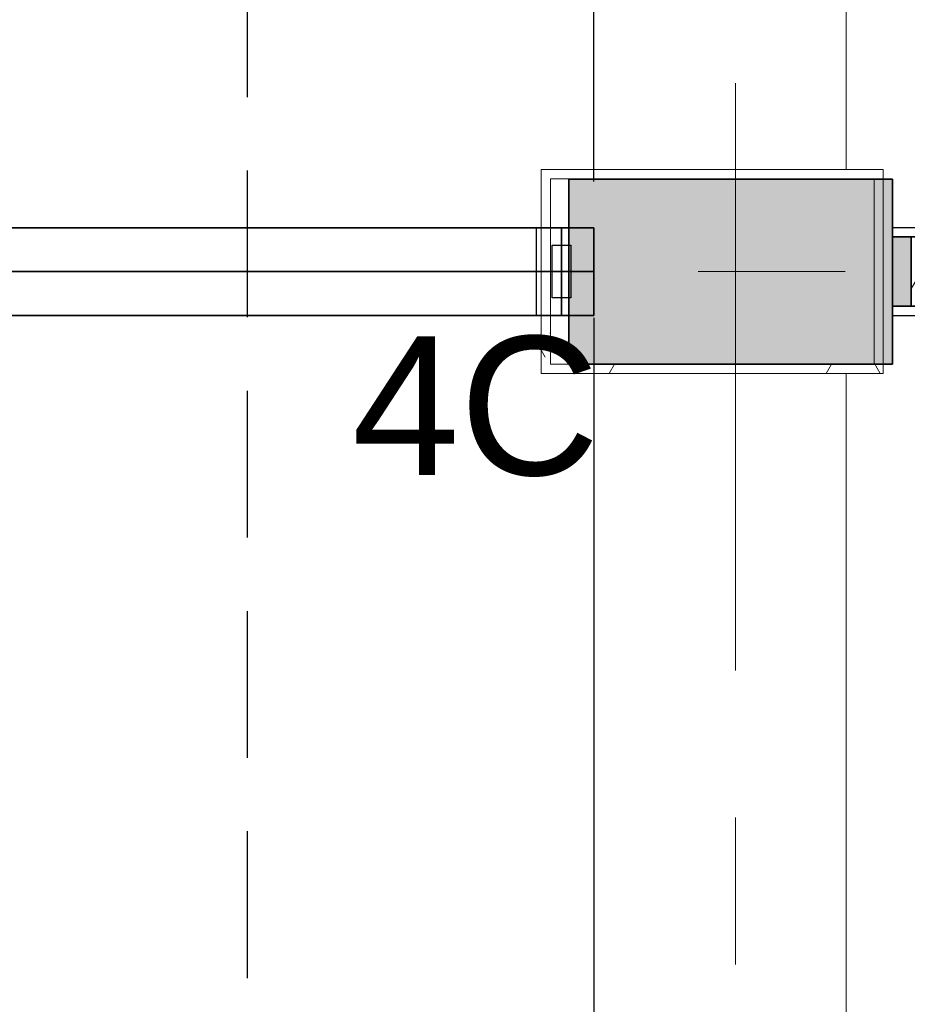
# Model space of a CAD drawing. Extents: x 3176 to 58266, y 1852 to 38199.
# Tile 236 of 256: x 53243 to 54203, y 29536 to 30601. Entities that reach past the tile are written whole.
import ezdxf
from ezdxf.enums import TextEntityAlignment as Align

# ---------------------------------------------------------------- set-up
doc = ezdxf.new("R2010")
doc.units = 0
doc.header["$LTSCALE"] = 50
doc.header["$PDSIZE"] = -5
doc.linetypes.add('HIDDEN2', pattern=[4.7625, 3.175, -1.5875])
doc.linetypes.add('Onderlegger 1e verdieping$0$stramien', pattern=[22.225, 12.7, -3.175, 3.175, -3.175])
doc.layers.get('0').update_dxf_attribs({"linetype": 'CONTINUOUS'})
doc.layers.get('DEFPOINTS').update_dxf_attribs({"linetype": 'CONTINUOUS'})
for name, color, linetype in [('AS-A38--_F----5', 2, 'CONTINUOUS'), ('AS-A38--_F---4-', 9, 'CONTINUOUS'), ('AS-A38-L_F----5', 7, 'CONTINUOUS'), ('AS-I38-M_F----5_Muuraansluitingen', 7, 'CONTINUOUS'), ('AS-L38--', 7, 'CONTINUOUS'), ('AS-L38--_F----5', 7, 'CONTINUOUS'), ('AS-L38--_F---4-', 7, 'CONTINUOUS'), ('AS-L38--_F-23--', 3, 'CONTINUOUS'), ('AS-L38--_F1-----', 2, 'CONTINUOUS'), ('AS-L38--_F123--', 7, 'CONTINUOUS'), ('AS-M38--_F123--_Wandlengte', 1, 'CONTINUOUS'), ('IWTEKST', 2, 'CONTINUOUS')]:
    doc.layers.add(name, color=color, linetype=linetype)
doc.layers.add('IWHARTWAND', color=6, linetype='CONTINUOUS', plot=False)
for name, color, linetype, lineweight in [('Onderlegger 1e verdieping$0$A-GENM', 8, 'CONTINUOUS', 18), ('Onderlegger 1e verdieping$0$A-GLAZ', 8, 'CONTINUOUS', 25), ('Onderlegger 1e verdieping$0$S-COLS', 8, 'CONTINUOUS', 18), ('Onderlegger 1e verdieping$0$S-GRID', 8, 'CONTINUOUS', 18)]:
    doc.layers.add(name, color=color, linetype=linetype, lineweight=lineweight)
doc.styles.get("Standard").update_dxf_attribs({"font": 'isocp.shx'})
doc.dimstyles.new('CWall_F2_Wandlengte', dxfattribs={"dimscale": 50, "dimtxt": 2.5, "dimasz": 2, "dimexe": 1, "dimexo": 1, "dimgap": 0.5, "dimtad": 1, "dimdec": 0, "dimdsep": 46, "dimtxsty": 'Standard', "dimcen": 2.5, "dimclrt": 2, "dimadec": 0, "dimazin": 0, "dimtfac": 1, "dimtdec": 0, "dimtix": 1, "dimtmove": 2, "dimatfit": 0, "dimfxl": 0, "dimtolj": 1, "dimtzin": 0, "dimarcsym": 0})

# ---------------------------------------------------------------- blocks, each defined once
blk = doc.blocks.new('Onderlegger 1e verdieping$0$22_KA_systeempanel_dicht - staal-V115-Plotview 1e Verdieping - schaal 1 op 100')
at = {"layer": 'Onderlegger 1e verdieping$0$A-GLAZ', "lineweight": 18}
h = blk.add_hatch(color=256, dxfattribs=at)
h.paths.add_polyline_path([(55, -37.5), (55, 37.5), (35, 37.5), (35, -37.5)], flags=0)
h.paths.add_polyline_path([(-55, -37.5), (-35, -37.5), (-35, 37.5), (-55, 37.5)], flags=0)
h = blk.add_hatch(dxfattribs=at)
h.set_pattern_fill('FP_145', color=256, style=0, pattern_type=2)
h.set_pattern_definition([(60, (-54241.6, -30328.2), (-103.92305, 60), []), (120, (-54241.6, -30328.2), (-103.92305, -60), [])])
h.paths.add_polyline_path([(35, -37.5), (35, 37.5), (-35, 37.5), (-35, -37.5)], flags=0)
at = {"layer": 'Onderlegger 1e verdieping$0$A-GLAZ'}
for p, q in [((55, 47.5), (-55, 47.5)), ((-55, 47.5), (-55, 37.5)), ((55, 37.5), (55, 47.5)), ((-55, 37.5), (55, 37.5)), ((-35, 37.5), (-55, 37.5)), ((-55, 37.5), (-55, -37.5)), ((35, 37.5), (-35, 37.5)), ((-35, 37.5), (-35, -37.5)), ((-35, -37.5), (-35, 37.5)), ((35, -37.5), (35, 37.5)), ((55, 37.5), (35, 37.5)), ((35, 37.5), (35, -37.5)), ((55, -37.5), (55, 37.5)), ((55, -37.5), (-55, -37.5)), ((-55, -37.5), (-55, -47.5)), ((-55, -37.5), (-35, -37.5)), ((-35, -37.5), (35, -37.5)), ((35, -37.5), (55, -37.5)), ((55, -47.5), (55, -37.5)), ((-55, -47.5), (55, -47.5))]:
    blk.add_line(p, q, dxfattribs=at)
blk = doc.blocks.new('Onderlegger 1e verdieping$0$vensterbank tweede verdieping1 - vensterbank tweede verdieping-12034844-Plotview 1e Verdieping - schaal 1 op 100')
at = {"layer": 'Onderlegger 1e verdieping$0$A-GLAZ', "lineweight": 18}
for p, q in [((54136.6, 32051.5), (54136.6, 30438.5)), ((54136.6, 30218.2), (54136.6, 28605.2))]:
    blk.add_line(p, q, dxfattribs=at)
blk = doc.blocks.new('Onderlegger 1e verdieping$0$42_KA leemstuc betonkolomafwerking - Type-V334-Plotview 1e Verdieping - schaal 1 op 100')
at = {"layer": 'Onderlegger 1e verdieping$0$A-GENM'}
h = blk.add_hatch(dxfattribs=at)
h.set_pattern_fill('FP_377', color=256, style=0, pattern_type=2)
h.set_pattern_definition([(0, (-54083.6, -30495.21), (406.4, 101.6), [33.528, -271.272, 33.528, -1896.872]), (0, (-54083.6, -30495.21), (406.4, 101.6), [-338.328, -271.272, 33.528, -576.072, -1016]), (0, (-54083.6, -30495.21), (406.4, 101.6), [-1219.2, 33.528, -271.272, 33.528, -677.672]), (0, (-54083.6, -30495.21), (406.4, 101.6), [-1557.528, -169.672, 33.528, -474.472]), (120, (-53931.2, -30444.41), (-291.18818, 301.15272), [33.528, -271.272, 33.528, -1896.872]), (120, (-53931.2, -30444.41), (-291.18818, 301.15272), [-338.328, -271.272, 33.528, -576.072, -1016]), (120, (-53931.2, -30444.41), (-291.18818, 301.15272), [-1219.2, 33.528, -271.272, 33.528, -677.672]), (120, (-53931.2, -30444.41), (-291.18818, 301.15272), [-1557.528, -169.672, 33.528, -474.472]), (240, (-53880.4, -30241.21), (-115.21182, -402.75272), [33.528, -271.272, 33.528, -1896.872]), (240, (-53880.4, -30241.21), (-115.21182, -402.75272), [-338.328, -271.272, 33.528, -576.072, -1016]), (240, (-53880.4, -30241.21), (-115.21182, -402.75272), [-1219.2, 33.528, -271.272, 33.528, -677.672]), (240, (-53880.4, -30241.21), (-115.21182, -402.75272), [-1557.528, -169.672, 33.528, -474.472])])
h.paths.add_polyline_path([(93, -277), (93, -56.7), (-277, -56.7), (-277, -277), (47.9, -277)], flags=0)
h.paths.add_polyline_path([(47.9, -267), (-267, -267), (-267, -66.7), (83, -66.7), (83, -267)], flags=0)
for p, q in [((93, -56.7), (-277, -56.7)), ((-277, -56.7), (-277, -277)), ((93, -277), (93, -56.7)), ((-267, -66.7), (83, -66.7)), ((-267, -267), (-267, -66.7)), ((83, -66.7), (83, -267)), ((83, -267), (-267, -267)), ((-277, -277), (93, -277))]:
    blk.add_line(p, q, dxfattribs=at)
blk = doc.blocks.new('Onderlegger 1e verdieping')
at = {"layer": 'Onderlegger 1e verdieping$0$S-COLS', "lineweight": 5}
blk.add_hatch(color=256, dxfattribs=at).paths.add_polyline_path([(53836.6, 30228.2), (54186.6, 30228.2), (54186.6, 30428.2), (53836.6, 30428.2)], flags=0)
at = {"layer": 'Onderlegger 1e verdieping$0$A-GLAZ'}
for p, q in [((53801.6, 30365.7), (53801.6, 30375.7)), ((53801.6, 30290.7), (53801.6, 30365.7)), ((53801.6, 30280.7), (53801.6, 30290.7))]:
    blk.add_line(p, q, dxfattribs=at)
at = {"layer": 'Onderlegger 1e verdieping$0$S-COLS', "lineweight": 35}
for p, q in [((54186.6, 30428.2), (53836.6, 30428.2)), ((53836.6, 30428.2), (53836.6, 30228.2)), ((54186.6, 30228.2), (54186.6, 30428.2)), ((53836.6, 30228.2), (54186.6, 30228.2))]:
    blk.add_line(p, q, dxfattribs=at)
at = {"layer": 'Onderlegger 1e verdieping$0$S-GRID', "linetype": 'Onderlegger 1e verdieping$0$stramien'}
for p, q in [((54016.6, 37199.4), (54016.6, 1851.9)), ((3176.5, 30328.2), (55473.5, 30328.2))]:
    blk.add_line(p, q, dxfattribs=at)
at = {"layer": 'Onderlegger 1e verdieping$0$A-GENM'}
blk.add_blockref('Onderlegger 1e verdieping$0$42_KA leemstuc betonkolomafwerking - Type-V334-Plotview 1e Verdieping - schaal 1 op 100', (54083.6, 30495.2), dxfattribs=at)
at = {"layer": 'Onderlegger 1e verdieping$0$A-GLAZ'}
blk.add_blockref('Onderlegger 1e verdieping$0$vensterbank tweede verdieping1 - vensterbank tweede verdieping-12034844-Plotview 1e Verdieping - schaal 1 op 100', (0, 0), dxfattribs=at)
at = {"layer": 'Onderlegger 1e verdieping$0$A-GLAZ', "lineweight": 18}
blk.add_blockref('Onderlegger 1e verdieping$0$22_KA_systeempanel_dicht - staal-V115-Plotview 1e Verdieping - schaal 1 op 100', (54241.6, 30328.2), dxfattribs=at)
blk = doc.blocks.new('*D342')
at = {"layer": 'AS-M38--_F123--_Wandlengte', "color": 0, "lineweight": -2}
for p, q in [((52183.6, 30406.7), (52183.6, 30724.3)), ((53863.6, 30425.7), (53863.6, 30724.3)), ((52283.6, 30674.3), (53763.6, 30674.3))]:
    blk.add_line(p, q, dxfattribs=at)
at = {"layer": 'AS-M38--_F123--_Wandlengte', "color": 0}
for points in [[(52283.6, 30691), (52283.6, 30657.6), (52183.6, 30674.3)], [(53763.6, 30691), (53763.6, 30657.6), (53863.6, 30674.3)]]:
    blk.add_solid(points, dxfattribs=at)
at = {"layer": 'DEFPOINTS', "color": 0}
for p in [(53863.6, 30674.3), (53863.6, 30375.7), (52183.6, 30356.7)]:
    blk.add_point(p, dxfattribs=at)
at = {"layer": 'AS-M38--_F123--_Wandlengte', "color": 2, "insert": (53023.6, 30761.8), "char_height": 125, "attachment_point": 5}
blk.add_mtext('\\A1;1680', dxfattribs=at)
blk = doc.blocks.new('BvnAans-_CTA01')
at = {"layer": 'AS-L38--_F----5', "color": 0, "invisible_edges": 10}
blk.add_3dface([(0, 0), (1, 0), (1, 0, 1), (0, 0, 1)], dxfattribs=at)
at = {"layer": 'AS-L38--_F---4-', "invisible_edges": 10}
for points in [[(0, 0.5), (1, 0.5), (1, 0.5, 1), (0, 0.5, 1)], [(0, -0.5), (1, -0.5), (1, -0.5, 1), (0, -0.5, 1)]]:
    blk.add_3dface(points, dxfattribs=at)
at = {"layer": 'AS-L38--_F---4-'}
blk.add_3dface([(0, -0.5, 1), (0, 0.5, 1), (1, 0.5, 1), (1, -0.5, 1)], dxfattribs=at)
blk = doc.blocks.new('OndrAans_CTA01')
at = {"layer": 'AS-L38--_F----5', "color": 0, "invisible_edges": 10}
blk.add_3dface([(0, 0), (1, 0), (1, 0, 1), (0, 0, 1)], dxfattribs=at)
at = {"layer": 'AS-L38--_F---4-', "invisible_edges": 10}
for points in [[(0, 0.5), (1, 0.5), (1, 0.5, 1), (0, 0.5, 1)], [(0, -0.5), (1, -0.5), (1, -0.5, 1), (0, -0.5, 1)]]:
    blk.add_3dface(points, dxfattribs=at)
at = {"layer": 'AS-L38--_F123--', "color": 0}
blk.add_3dface([(0, -0.5), (1, -0.5), (1, 0.5), (0, 0.5)], dxfattribs=at)
blk = doc.blocks.new('Q0WDSTL-_CTA01')
at = {"layer": 'AS-L38--_F-23--'}
for p, q in [((0, 0.3), (0, 0.5)), ((0, -0.3), (0, -0.5))]:
    blk.add_line(p, q, dxfattribs=at)
at = {"layer": 'AS-L38--_F-23--', "color": 1}
blk.add_lwpolyline([(0, 0.3), (1, 0.3), (1, -0.3), (0, -0.3)], dxfattribs=at)
at = {"layer": 'AS-L38--_F1-----'}
blk.add_lwpolyline([(0, 0.5), (0, -0.5)], dxfattribs=at)
blk = doc.blocks.new('D1------_CTA01')
at = {"layer": 'AS-L38--_F----5', "color": 0}
blk.add_3dface([(0, 0), (1, 0), (1, 0, 1), (0, 0, 1)], dxfattribs=at)
at = {"layer": 'AS-L38--_F---4-'}
for points in [[(0, 0.5), (1, 0.5), (1, 0.5, 1), (0, 0.5, 1)], [(0, -0.5), (1, -0.5), (1, -0.5, 1), (0, -0.5, 1)]]:
    blk.add_3dface(points, dxfattribs=at)
blk = doc.blocks.new('QWND7---_CTA01')
at = {"layer": 'AS-A38--_F----5', "extrusion": (0, -1, 0)}
h = blk.add_hatch(dxfattribs=at)
h.set_pattern_fill('CROSS', color=256, scale=5, style=0)
h.set_pattern_definition([(0, (1233.75, 1150), (31.75, 31.75), [15.875, -47.625]), (90, (1241.688, 1142.062), (-31.75, 31.75), [15.875, -47.625])])
h.paths.add_polyline_path([(0, 940), (1645, 940), (1645, 1780)])
h = blk.add_hatch(dxfattribs=at)
h.set_pattern_fill('BRASS', color=256, scale=50, style=0)
h.set_pattern_definition([(0, (411.25, 1570), (0, 317.5), []), (0, (411.25, 1728.75), (0, 317.5), [158.75, -79.375])])
h.paths.add_polyline_path([(0, 940), (1645, 1780), (0, 1780)])
at = {"layer": 'AS-A38--_F---4-', "extrusion": (0, -1, 0)}
h = blk.add_hatch(dxfattribs=at)
h.set_pattern_fill('CROSS', color=256, scale=5, style=0)
h.set_pattern_definition([(0, (822.5, 1360), (31.75, 31.75), [15.875, -47.625]), (90, (830.438, 1352.062), (-31.75, 31.75), [15.875, -47.625])])
h.paths.add_polyline_path([(0, 940), (1645, 940), (1645, 1780), (0, 1780)])
h = blk.add_hatch(dxfattribs=at)
h.set_pattern_fill('BRASS', color=256, scale=50, style=0)
h.set_pattern_definition([(0, (822.5, 1360), (0, 317.5), []), (0, (822.5, 1518.75), (0, 317.5), [158.75, -79.375])])
h.paths.add_polyline_path([(0, 940), (1645, 940), (1645, 1780), (0, 1780)])
at = {"layer": 'AS-A38-L_F----5', "extrusion": (0, -1, 0)}
blk.add_line((0, 0, 940), (1645, 0, 1780), dxfattribs=at)
at = {"layer": 'AS-L38--', "xscale": 1645, "yscale": 95}
for name, p, zscale in [('BvnAans-_CTA01', (0, 0, 2660), 40), ('OndrAans_CTA01', (0, 0), 60), ('D1------_CTA01', (0, 0, 1780), 880), ('D1------_CTA01', (0, 0, 940), 840), ('D1------_CTA01', (0, 0, 60), 880)]:
    blk.add_blockref(name, p, dxfattribs=dict(at, zscale=zscale))
at = {"layer": 'AS-L38--', "xscale": 10, "yscale": 95, "zscale": 10, "rotation": 180}
blk.add_blockref('Q0WDSTL-_CTA01', (1645, 0), dxfattribs=at)
blk = doc.blocks.new('QEND1---_CTA01')
at = {"layer": 'AS-L38--_F----5', "invisible_edges": 1}
for points in [[(0, 0), (0, 0, 60), (35, 0, 60), (35, 0)], [(0, 0, 2660), (0, 0, 2700), (35, 0, 2700), (35, 0, 2660)]]:
    blk.add_3dface(points, dxfattribs=at)
at = {"layer": 'AS-L38--_F----5'}
blk.add_3dface([(0, 0, 60), (0, 0, 2660), (35, 0, 2660), (35, 0, 60)], dxfattribs=at)
at = {"layer": 'AS-L38--_F---4-', "invisible_edges": 1}
for points in [[(35, 47.5), (35, 47.5, 60), (0, 47.5, 60), (0, 47.5)], [(35, 47.5, 2660), (35, 47.5, 2700), (0, 47.5, 2700), (0, 47.5, 2660)], [(0, -47.5), (0, -47.5, 60), (35, -47.5, 60), (35, -47.5)], [(0, -47.5, 2660), (0, -47.5, 2700), (35, -47.5, 2700), (35, -47.5, 2660)]]:
    blk.add_3dface(points, dxfattribs=at)
at = {"layer": 'AS-L38--_F---4-'}
for points in [[(35, 47.5, 60), (35, 47.5, 2660), (0, 47.5, 2660), (0, 47.5, 60)], [(0, -47.5, 2700), (35, -47.5, 2700), (35, 47.5, 2700), (0, 47.5, 2700)], [(35, -47.5), (35, -47.5, 60), (35, 47.5, 60), (35, 47.5)], [(35, -47.5, 60), (35, -47.5, 2660), (35, 47.5, 2660), (35, 47.5, 60)], [(35, -47.5, 2660), (35, -47.5, 2700), (35, 47.5, 2700), (35, 47.5, 2660)], [(0, -47.5, 60), (0, -47.5, 2660), (35, -47.5, 2660), (35, -47.5, 60)]]:
    blk.add_3dface(points, dxfattribs=at)
at = {"layer": 'AS-L38--_F123--'}
blk.add_lwpolyline([(0, -47.5), (35, -47.5), (35, 47.5), (0, 47.5)], dxfattribs=at)
at = {"layer": 'DEFPOINTS'}
blk.add_point((35, 0, 2700), dxfattribs=at)
at = {"layer": 'AS-L38--', "xscale": 10, "yscale": 95, "zscale": 10}
blk.add_blockref('Q0WDSTL-_CTA01', (0, 0), dxfattribs=at)
at = {"layer": 'AS-I38-M_F----5_Muuraansluitingen', "extrusion": (0, -1, 0)}
blk.add_text('D4C', height=125, rotation=90, dxfattribs=at).set_placement((35, 2750), align=Align.MIDDLE_LEFT)
blk = doc.blocks.new('*D347')
at = {"layer": 'AS-M38--_F123--_Wandlengte', "color": 0, "lineweight": -2}
for p, q in [((48793.6, 30278.2), (48793.6, 29409.6)), ((53863.6, 30278.2), (53863.6, 29409.6)), ((48893.6, 29459.6), (53763.6, 29459.6))]:
    blk.add_line(p, q, dxfattribs=at)
at = {"layer": 'AS-M38--_F123--_Wandlengte', "color": 0}
for points in [[(48893.6, 29476.3), (48893.6, 29443), (48793.6, 29459.6)], [(53763.6, 29476.3), (53763.6, 29443), (53863.6, 29459.6)]]:
    blk.add_solid(points, dxfattribs=at)
at = {"layer": 'DEFPOINTS', "color": 0}
for p in [(48793.6, 30328.2), (53863.6, 30328.2), (53863.6, 29459.6)]:
    blk.add_point(p, dxfattribs=at)
at = {"layer": 'AS-M38--_F123--_Wandlengte', "color": 2, "insert": (51328.6, 29547.1), "char_height": 125, "attachment_point": 5}
blk.add_mtext('\\A1;5070', dxfattribs=at)

msp = doc.modelspace()

# ---------------------------------------------------------------- linework, layer by layer
at = {"layer": 'AS-L38--_F----5', "extrusion": (1.45142e-15, -1, 2.22045e-16)}
for p, q in [((53806.6, 30328.2, 3063), (53488.6, 30328.2, 3063)), ((53488.6, 30328.2, 3063), (53488.6, 30328.2, 2700)), ((53488.6, 30328.2, 2700), (53806.6, 30328.2, 3063)), ((53488.6, 30328.2, 3063), (53806.6, 30328.2, 2700)), ((53806.6, 30328.2, 2700), (53806.6, 30328.2, 3063))]:
    msp.add_line(p, q, dxfattribs=at)
at = {"layer": 'IWHARTWAND'}
msp.add_line((48793.6, 30328.2), (53806.6, 30328.2), dxfattribs=at)
at = {"layer": 'IWTEKST', "linetype": 'HIDDEN2'}
msp.add_line((53488.6, 35438.2), (53488.6, 3218.2), dxfattribs=at)

# ---------------------------------------------------------------- block references
msp.add_blockref('Onderlegger 1e verdieping', (0, 0))
at = {"layer": 'AS-L38--'}
for name, p in [('QWND7---_CTA01', (52183.6, 30328.2)), ('QEND1---_CTA01', (53828.6, 30328.2))]:
    msp.add_blockref(name, p, dxfattribs=at)

# ---------------------------------------------------------------- texts
at = {"layer": 'IWTEKST', "insert": (53601.8, 30258.3, 120), "char_height": 150, "width": 3405, "attachment_point": 1}
msp.add_mtext('{\\fArial|b0|i0|c0|p34;4C}', dxfattribs=at)

# ---------------------------------------------------------------- dimensions: what is measured, and where the dimension line sits
at = {"layer": 'AS-M38--_F123--_Wandlengte'}
dim = msp.add_linear_dim(base=(53863.6, 30674.3), p1=(52183.6, 30356.7), p2=(53863.6, 30375.7), dimstyle='CWall_F2_Wandlengte', dxfattribs=at)
dim.commit()
dim.dimension.update_dxf_attribs({"geometry": '*D342', "text_midpoint": (53023.6, 30761.8)})
dim = msp.add_aligned_dim(p1=(48793.6, 30328.2), p2=(53863.6, 30328.2), distance=-868.6, dimstyle='CWall_F2_Wandlengte', dxfattribs=at)
dim.commit()
dim.dimension.update_dxf_attribs({"geometry": '*D347', "text_midpoint": (51328.6, 29547.1)})

doc.saveas('drawing.dxf')
